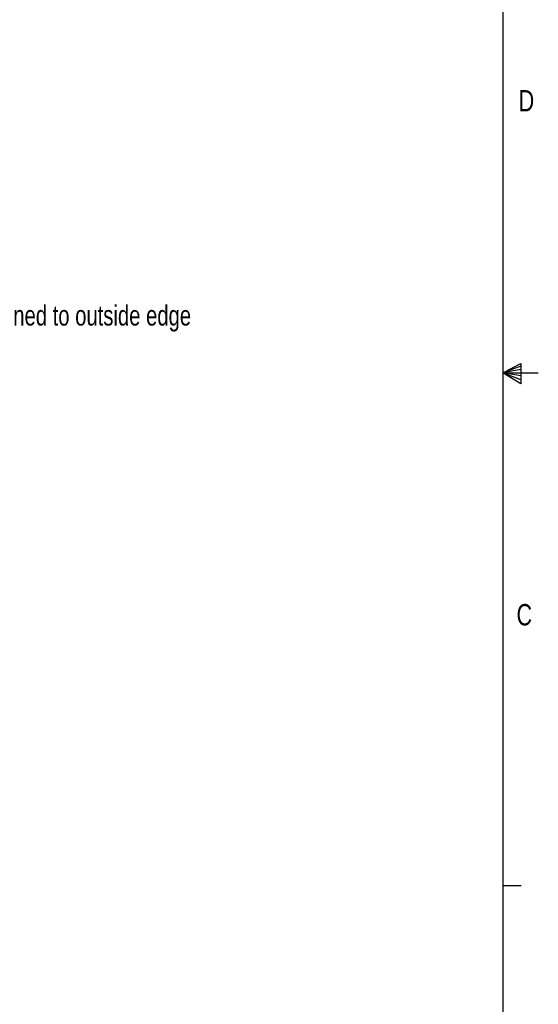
# Model space of a CAD drawing. Header units: inches. Extents: x 0.3 to 33.8, y 0.2 to 21.7.
# Tile 80 of 90: x 30.2 to 33.8, y 6.6 to 13.3. Entities that reach past the tile are written whole.
import ezdxf

# ---------------------------------------------------------------- set-up
doc = ezdxf.new("R2010")
doc.units = ezdxf.units.IN
doc.header["$MEASUREMENT"] = 0
doc.layers.add('BORDERS', color=7, linetype='Continuous')
doc.styles.add('SLDTEXTSTYLE0', font='TXT', dxfattribs={"width": 0.75})

msp = doc.modelspace()

# ---------------------------------------------------------------- linework, layer by layer
at = {"layer": 'BORDERS', "lineweight": 25}
msp.add_line((33.52288, 21.4106), (33.52288, 0.4106), dxfattribs=at)
at = {"layer": 'BORDERS'}
for p, q in [((33.52288, 10.9106), (33.64687, 10.97614)), ((33.64687, 10.95768), (33.52288, 10.9106)), ((33.64687, 10.97614), (33.64687, 10.83733)), ((33.64687, 10.93372), (33.52288, 10.9106)), ((33.64687, 10.89135), (33.52288, 10.9106)), ((33.64687, 10.86464), (33.52288, 10.9106)), ((33.64687, 10.83733), (33.52288, 10.9106)), ((33.52288, 10.9106), (33.76592, 10.9106)), ((33.52288, 7.4106), (33.64788, 7.4106))]:
    msp.add_line(p, q, dxfattribs=at)

# ---------------------------------------------------------------- texts
at = {"layer": 'BORDERS', "color": 7, "char_height": 0.14583, "attachment_point": 1, "style": 'SLDTEXTSTYLE0'}
for s, insert in [('D', (33.6323, 12.84184)), ('C', (33.61746, 9.33281))]:
    msp.add_mtext(s, dxfattribs=dict(at, insert=insert))
at = {"layer": 'BORDERS', "insert": (29.05204, 11.37195), "char_height": 0.1377953, "attachment_point": 1, "style": 'SLDTEXTSTYLE0'}
msp.add_mtext('Left and Right Aligned to outside edge', dxfattribs=at)

doc.saveas('drawing.dxf')
